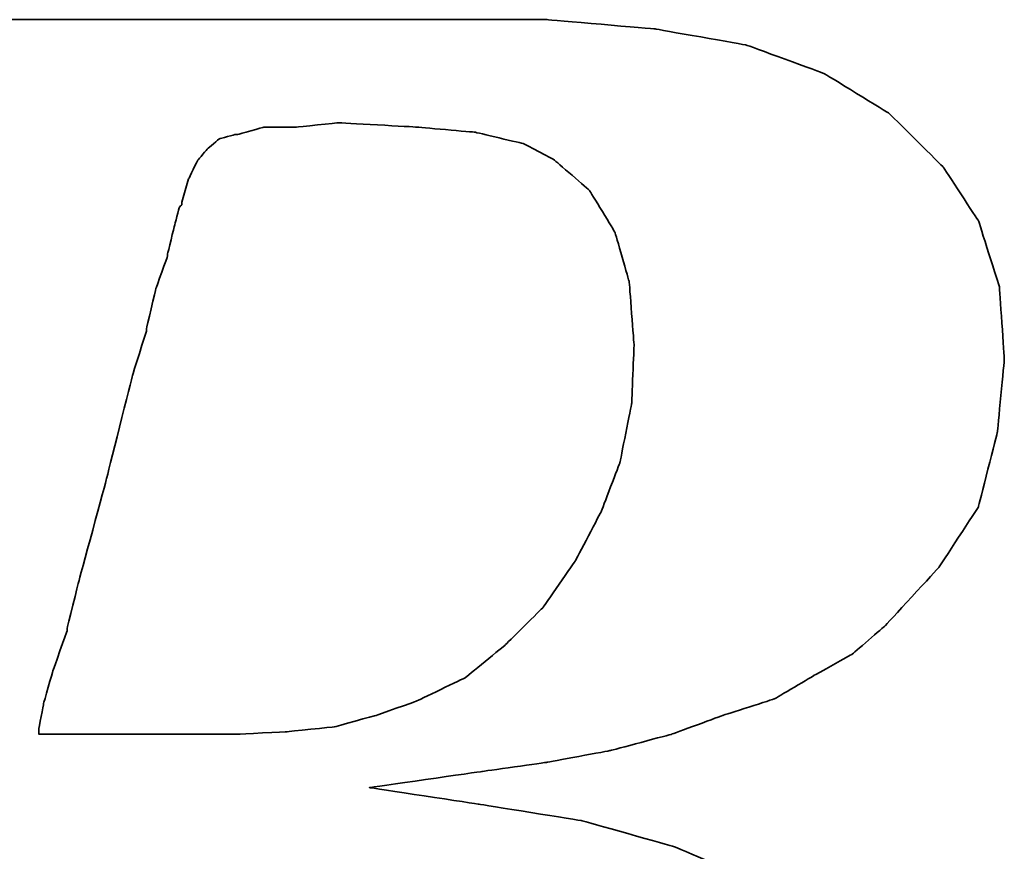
# Model space of a CAD drawing. Header units: millimetres. Extents: x 719 to 986, y 92 to 190.
# Tile 30 of 52: x 916.59 to 918.46, y 119.22 to 120.79. Entities that reach past the tile are written whole.
import ezdxf

# ---------------------------------------------------------------- set-up
doc = ezdxf.new("R2010")
doc.units = ezdxf.units.MM
doc.header["$LTSCALE"] = 0.15
doc.layers.add('DIM', color=4, linetype='CONTINUOUS')
doc.layers.add('layer 1', color=7, linetype='CONTINUOUS')

# ---------------------------------------------------------------- blocks, each defined once
blk = doc.blocks.new('TBI MOTION logo(完整正式版)')
at = {"layer": 'layer 1', "color": 22, "lineweight": 35}
for points, knots in [([(-64.65375, -6.86375), (-64.65375, -6.86375), (-64.84375, -7.29625), (-64.84375, -7.29625), (-64.84375, -7.29625), (-64.84375, -7.29625), (-64.86875, -7.34375), (-64.86875, -7.34375), (-64.86875, -7.34375), (-64.86875, -7.34375), (-64.86875, -7.36875), (-64.86875, -7.36875), (-64.86875, -7.36875), (-64.86875, -7.36875), (-65.15375, -7.65375), (-65.15375, -7.65375), (-65.15375, -7.65375), (-65.15375, -7.65375), (-65.17875, -7.65375), (-65.17875, -7.65375), (-65.17875, -7.65375), (-65.17875, -7.65375), (-65.20375, -7.67875), (-65.20375, -7.67875), (-65.20375, -7.67875), (-65.20375, -7.67875), (-65.58875, -7.87125), (-65.58875, -7.87125), (-65.58875, -7.87125), (-65.58875, -7.87125), (-65.63375, -7.87125), (-65.63375, -7.87125), (-65.63375, -7.87125), (-65.63375, -7.87125), (-65.65875, -7.89375), (-65.65875, -7.89375), (-65.65875, -7.89375), (-65.65875, -7.89375), (-66.09375, -7.94375), (-66.09375, -7.94375), (-66.09375, -7.94375), (-66.09375, -7.94375), (-66.11375, -7.94375), (-66.11375, -7.94375), (-66.11375, -7.94375), (-66.11375, -7.94375), (-66.16375, -7.94375), (-66.16375, -7.94375), (-66.16375, -7.94375), (-66.16375, -7.94375), (-66.30875, -7.94375), (-66.30875, -7.94375), (-66.30875, -7.94375), (-66.30875, -7.94375), (-66.69375, -7.94375), (-66.69375, -7.94375), (-66.69375, -7.94375), (-66.69375, -7.94375), (-67.07375, -7.94375), (-67.07375, -7.94375), (-67.07375, -7.94375), (-67.07375, -7.94375), (-67.12375, -7.94375), (-67.12375, -7.94375), (-67.12375, -7.94375), (-67.12375, -7.94375), (-67.12375, -7.96625), (-67.12375, -7.96625), (-67.12375, -7.96625), (-67.12375, -7.96625), (-67.14875, -7.99125), (-67.14875, -7.99125), (-67.14875, -7.99125), (-67.14875, -7.99125), (-67.24375, -8.34875), (-67.24375, -8.34875), (-67.24375, -8.34875), (-67.24375, -8.34875), (-67.31375, -8.68625), (-67.31375, -8.68625), (-67.31375, -8.68625), (-67.31375, -8.68625), (-67.26875, -8.68625), (-67.26875, -8.68625), (-67.26875, -8.68625), (-67.26875, -8.68625), (-67.07375, -8.68625), (-67.07375, -8.68625), (-67.07375, -8.68625), (-67.07375, -8.68625), (-66.54875, -8.68625), (-66.54875, -8.68625), (-66.54875, -8.68625), (-66.54875, -8.68625), (-65.82625, -8.68625), (-65.82625, -8.68625), (-65.82625, -8.68625), (-65.82625, -8.68625), (-65.01375, -8.68625), (-65.01375, -8.68625), (-65.01375, -8.68625), (-65.01375, -8.68625), (-64.05375, -8.68625), (-64.05375, -8.68625), (-64.05375, -8.68625), (-64.05375, -8.68625), (-62.08375, -8.68625), (-62.08375, -8.68625), (-62.08375, -8.68625), (-62.08375, -8.68625), (-60.06875, -8.68625), (-60.06875, -8.68625), (-60.06875, -8.68625), (-60.06875, -8.68625), (-59.10875, -8.68625), (-59.10875, -8.68625), (-59.10875, -8.68625), (-59.10875, -8.68625), (-58.29375, -8.68625), (-58.29375, -8.68625), (-58.29375, -8.68625), (-58.29375, -8.68625), (-57.57375, -8.68625), (-57.57375, -8.68625), (-57.57375, -8.68625), (-57.57375, -8.68625), (-57.04875, -8.68625), (-57.04875, -8.68625), (-57.04875, -8.68625), (-57.04875, -8.68625), (-56.85375, -8.68625), (-56.85375, -8.68625), (-56.85375, -8.68625), (-56.85375, -8.68625), (-56.70875, -8.68625), (-56.70875, -8.68625), (-56.70875, -8.68625), (-56.70875, -8.68625), (-56.61375, -8.68625), (-56.61375, -8.68625), (-56.61375, -8.68625), (-56.61375, -8.68625), (-56.56875, -8.68625), (-56.56875, -8.68625), (-56.56875, -8.68625), (-56.56875, -8.68625), (-55.65375, -8.63875), (-55.65375, -8.63875), (-55.65375, -8.63875), (-55.65375, -8.63875), (-54.76875, -8.51875), (-54.76875, -8.51875), (-54.76875, -8.51875), (-54.76875, -8.51875), (-53.90375, -8.30375), (-53.90375, -8.30375), (-53.90375, -8.30375), (-53.90375, -8.30375), (-53.08875, -8.03875), (-53.08875, -8.03875), (-53.08875, -8.03875), (-53.08875, -8.03875), (-52.34375, -7.65375), (-52.34375, -7.65375), (-52.34375, -7.65375), (-52.34375, -7.65375), (-51.69875, -7.29625), (-51.69875, -7.29625), (-51.69875, -7.29625), (-51.69875, -7.29625), (-51.21875, -6.91125), (-51.21875, -6.91125), (-51.21875, -6.91125), (-51.21875, -6.91125), (-50.83375, -6.50375), (-50.83375, -6.50375), (-50.83375, -6.50375), (-50.83375, -6.50375), (-50.44875, -5.94875), (-50.44875, -5.94875), (-50.44875, -5.94875), (-50.44875, -5.94875), (-50.13875, -5.30375), (-50.13875, -5.30375), (-50.13875, -5.30375), (-50.13875, -5.30375), (-49.99375, -4.65375), (-49.99375, -4.65375), (-49.99375, -4.65375), (-49.99375, -4.65375), (-49.92375, -3.98375), (-49.92375, -3.98375), (-49.92375, -3.98375), (-49.92375, -3.98375), (-49.99375, -3.19374), (-49.99375, -3.19374), (-49.99375, -3.19374), (-49.99375, -3.19374), (-50.23374, -2.44874), (-50.23374, -2.44874), (-50.23374, -2.44874), (-50.23374, -2.44874), (-50.59375, -1.87374), (-50.59375, -1.87374), (-50.59375, -1.87374), (-50.59375, -1.87374), (-51.09875, -1.31874), (-51.09875, -1.31874), (-51.09875, -1.31874), (-51.09875, -1.31874), (-51.74375, -0.81875), (-51.74375, -0.81875), (-51.74375, -0.81875), (-51.74375, -0.81875), (-52.53875, -0.48125), (-52.53875, -0.48125), (-52.53875, -0.48125), (-52.53875, -0.48125), (-53.47375, -0.21875), (-53.47375, -0.21875), (-53.47375, -0.21875), (-53.47375, -0.21875), (-54.52875, -0.04874), (-54.52875, -0.04874), (-54.52875, -0.04874), (-54.52875, -0.04874), (-55.65375, 0.12125), (-55.65375, 0.12125), (-55.65375, 0.12125), (-55.65375, 0.12125), (-54.50375, 0.28624), (-54.50375, 0.28624), (-54.50375, 0.28624), (-54.50375, 0.28624), (-53.83375, 0.38124), (-53.83375, 0.38124), (-53.83375, 0.38124), (-53.83375, 0.38124), (-53.18375, 0.50125), (-53.18375, 0.50125), (-53.18375, 0.50125), (-53.18375, 0.50125), (-52.55875, 0.66874), (-52.55875, 0.66874), (-52.55875, 0.66874), (-52.55875, 0.66874), (-52.03375, 0.86124), (-52.03375, 0.86124), (-52.03375, 0.86124), (-52.03375, 0.86124), (-51.50374, 1.03124), (-51.50374, 1.03124), (-51.50374, 1.03124), (-51.50374, 1.03124), (-51.09875, 1.27125), (-51.09875, 1.27125), (-51.09875, 1.27125), (-51.09875, 1.27125), (-50.71375, 1.48624), (-50.71375, 1.48624), (-50.71375, 1.48624), (-50.71375, 1.48624), (-50.37625, 1.77625), (-50.37625, 1.77625), (-50.37625, 1.77625), (-50.37625, 1.77625), (-49.82375, 2.37625), (-49.82375, 2.37625), (-49.82375, 2.37625), (-49.82375, 2.37625), (-49.41875, 2.99625), (-49.41875, 2.99625), (-49.41875, 2.99625), (-49.41875, 2.99625), (-49.22375, 3.76625), (-49.22375, 3.76625), (-49.22375, 3.76625), (-49.22375, 3.76625), (-49.15375, 4.50874), (-49.15375, 4.50874), (-49.15375, 4.50874), (-49.15375, 4.50874), (-49.20375, 5.25125), (-49.20375, 5.25125), (-49.20375, 5.25125), (-49.20375, 5.25125), (-49.41875, 5.92625), (-49.41875, 5.92625), (-49.41875, 5.92625), (-49.41875, 5.92625), (-49.77875, 6.47625), (-49.77875, 6.47625), (-49.77875, 6.47625), (-49.77875, 6.47625), (-50.33125, 7.02624), (-50.33125, 7.02624), (-50.33125, 7.02624), (-50.33125, 7.02624), (-51.00125, 7.43625), (-51.00125, 7.43625), (-51.00125, 7.43625), (-51.00125, 7.43625), (-51.79375, 7.72625), (-51.79375, 7.72625), (-51.79375, 7.72625), (-51.79375, 7.72625), (-52.72875, 7.89124), (-52.72875, 7.89124), (-52.72875, 7.89124), (-52.72875, 7.89124), (-53.83375, 7.98625), (-53.83375, 7.98625), (-53.83375, 7.98625), (-53.83375, 7.98625), (-53.92875, 7.98625), (-53.92875, 7.98625), (-53.92875, 7.98625), (-53.92875, 7.98625), (-54.26375, 7.98625), (-54.26375, 7.98625), (-54.26375, 7.98625), (-54.26375, 7.98625), (-54.74375, 7.98625), (-54.74375, 7.98625), (-54.74375, 7.98625), (-54.74375, 7.98625), (-55.36875, 7.98625), (-55.36875, 7.98625), (-55.36875, 7.98625), (-55.36875, 7.98625), (-56.13375, 7.98625), (-56.13375, 7.98625), (-56.13375, 7.98625), (-56.13375, 7.98625), (-56.94875, 7.98625), (-56.94875, 7.98625), (-56.94875, 7.98625), (-56.94875, 7.98625), (-58.77625, 7.98625), (-58.77625, 7.98625), (-58.77625, 7.98625), (-58.77625, 7.98625), (-60.59875, 7.98625), (-60.59875, 7.98625), (-60.59875, 7.98625), (-60.59875, 7.98625), (-61.41375, 7.98625), (-61.41375, 7.98625), (-61.41375, 7.98625), (-61.41375, 7.98625), (-62.17875, 7.98625), (-62.17875, 7.98625), (-62.17875, 7.98625), (-62.17875, 7.98625), (-62.80375, 7.98625), (-62.80375, 7.98625), (-62.80375, 7.98625), (-62.80375, 7.98625), (-63.30625, 7.98625), (-63.30625, 7.98625), (-63.30625, 7.98625), (-63.30625, 7.98625), (-63.57375, 7.98625), (-63.57375, 7.98625), (-63.57375, 7.98625), (-63.57375, 7.98625), (-63.57375, 7.96375), (-63.57375, 7.96375), (-63.57375, 7.96375), (-63.57375, 7.96375), (-63.59875, 7.94125), (-63.59875, 7.94125), (-63.59875, 7.94125), (-63.59875, 7.94125), (-63.69375, 7.55625), (-63.69375, 7.55625), (-63.69375, 7.55625), (-63.69375, 7.55625), (-63.76375, 7.24624), (-63.76375, 7.24624), (-63.76375, 7.24624), (-63.76375, 7.24624), (-63.23875, 7.24624), (-63.23875, 7.24624), (-63.23875, 7.24624), (-63.23875, 7.24624), (-62.75875, 7.24624), (-62.75875, 7.24624), (-62.75875, 7.24624), (-62.75875, 7.24624), (-62.61125, 7.24624), (-62.61125, 7.24624), (-62.61125, 7.24624), (-62.61125, 7.24624), (-62.56625, 7.24624), (-62.56625, 7.24624), (-62.56625, 7.24624), (-62.56625, 7.24624), (-62.22875, 7.24624), (-62.22875, 7.24624), (-62.22875, 7.24624), (-62.22875, 7.24624), (-62.20375, 7.24624), (-62.20375, 7.24624), (-62.20375, 7.24624), (-62.20375, 7.24624), (-62.17875, 7.21875), (-62.17875, 7.21875), (-62.17875, 7.21875), (-62.17875, 7.21875), (-61.96375, 7.17125), (-61.96375, 7.17125), (-61.96375, 7.17125), (-61.96375, 7.17125), (-61.72375, 7.12624), (-61.72375, 7.12624), (-61.72375, 7.12624), (-61.72375, 7.12624), (-61.70375, 7.12624), (-61.70375, 7.12624), (-61.70375, 7.12624), (-61.70375, 7.12624), (-61.55875, 7.07624), (-61.55875, 7.07624), (-61.55875, 7.07624), (-61.55875, 7.07624), (-61.50875, 7.07624), (-61.50875, 7.07624), (-61.50875, 7.07624), (-61.50875, 7.07624), (-61.48375, 7.02624), (-61.48375, 7.02624), (-61.48375, 7.02624), (-61.48375, 7.02624), (-61.31875, 6.83375), (-61.31875, 6.83375), (-61.31875, 6.83375), (-61.31875, 6.83375), (-61.29375, 6.81125), (-61.29375, 6.81125), (-61.29375, 6.81125), (-61.29375, 6.81125), (-61.29375, 6.78625), (-61.29375, 6.78625), (-61.29375, 6.78625), (-61.29375, 6.78625), (-61.19875, 6.50124), (-61.19875, 6.50124), (-61.19875, 6.50124), (-61.19875, 6.50124), (-61.17375, 6.45124), (-61.17375, 6.45124), (-61.17375, 6.45124), (-61.17375, 6.45124), (-61.19875, 6.40625), (-61.19875, 6.40625), (-61.19875, 6.40625), (-61.19875, 6.40625), (-61.26875, 5.99624), (-61.26875, 5.99624), (-61.26875, 5.99624), (-61.26875, 5.99624), (-61.26875, 5.85125), (-61.26875, 5.85125), (-61.26875, 5.85125), (-61.26875, 5.85125), (-61.26875, 5.82625), (-61.26875, 5.82625), (-61.26875, 5.82625), (-61.26875, 5.82625), (-61.29375, 5.80625), (-61.29375, 5.80625), (-61.29375, 5.80625), (-61.29375, 5.80625), (-61.34125, 5.66125), (-61.34125, 5.66125), (-61.34125, 5.66125), (-61.34125, 5.66125), (-61.41375, 5.44625), (-61.41375, 5.44625), (-61.41375, 5.44625), (-61.41375, 5.44625), (-61.48375, 5.15625), (-61.48375, 5.15625), (-61.48375, 5.15625), (-61.48375, 5.15625), (-61.58375, 4.82124), (-61.58375, 4.82124), (-61.58375, 4.82124), (-61.58375, 4.82124), (-61.79875, 4.00375), (-61.79875, 4.00375), (-61.79875, 4.00375), (-61.79875, 4.00375), (-62.05875, 2.99625), (-62.05875, 2.99625), (-62.05875, 2.99625), (-62.05875, 2.99625), (-62.34875, 1.91625), (-62.34875, 1.91625), (-62.34875, 1.91625), (-62.34875, 1.91625), (-62.97375, -0.41124), (-62.97375, -0.41124), (-62.97375, -0.41124), (-62.97375, -0.41124), (-63.59875, -2.75875), (-63.59875, -2.75875), (-63.59875, -2.75875), (-63.59875, -2.75875), (-63.88375, -3.86374), (-63.88375, -3.86374), (-63.88375, -3.86374), (-63.88375, -3.86374), (-64.14875, -4.82374), (-64.14875, -4.82374), (-64.14875, -4.82374), (-64.14875, -4.82374), (-64.36375, -5.64125), (-64.36375, -5.64125), (-64.36375, -5.64125), (-64.36375, -5.64125), (-64.43625, -5.97625), (-64.43625, -5.97625), (-64.43625, -5.97625), (-64.43625, -5.97625), (-64.50875, -6.28625), (-64.50875, -6.28625), (-64.50875, -6.28625), (-64.50875, -6.28625), (-64.50875, -6.30875), (-64.50875, -6.30875), (-64.50875, -6.30875), (-64.50875, -6.30875), (-64.57875, -6.50375), (-64.57875, -6.50375), (-64.57875, -6.50375), (-64.57875, -6.50375), (-64.62875, -6.69625), (-64.62875, -6.69625), (-64.62875, -6.69625), (-64.62875, -6.69625), (-64.62875, -6.76875), (-64.62875, -6.76875), (-64.62875, -6.76875), (-64.62875, -6.76875), (-64.62875, -6.81375), (-64.62875, -6.81375), (-64.62875, -6.81375), (-64.62875, -6.81375), (-64.62875, -6.83875), (-64.62875, -6.83875), (-64.62875, -6.83875), (-64.62875, -6.83875), (-64.65375, -6.86375), (-64.65375, -6.86375)], [0, 0, 0, 0, 0.00719424, 0.00719424, 0.00719424, 0.00719425, 0.01438849, 0.01438849, 0.01438849, 0.0143885, 0.02158273, 0.02158273, 0.02158273, 0.02158274, 0.02877698, 0.02877698, 0.02877698, 0.02877699, 0.03597122, 0.03597122, 0.03597122, 0.03597123, 0.04316547, 0.04316547, 0.04316547, 0.04316548, 0.05035971, 0.05035971, 0.05035971, 0.05035972, 0.05755396, 0.05755396, 0.05755396, 0.05755397, 0.0647482, 0.0647482, 0.0647482, 0.06474821, 0.07194245, 0.07194245, 0.07194245, 0.07194246, 0.07913669, 0.07913669, 0.07913669, 0.0791367, 0.08633094, 0.08633094, 0.08633094, 0.08633095, 0.09352518, 0.09352518, 0.09352518, 0.09352519, 0.10071942, 0.10071942, 0.10071942, 0.10071943, 0.10791367, 0.10791367, 0.10791367, 0.10791368, 0.11510791, 0.11510791, 0.11510791, 0.11510792, 0.12230216, 0.12230216, 0.12230216, 0.12230217, 0.1294964, 0.1294964, 0.1294964, 0.12949641, 0.13669065, 0.13669065, 0.13669065, 0.13669066, 0.14388489, 0.14388489, 0.14388489, 0.1438849, 0.15107914, 0.15107914, 0.15107914, 0.15107915, 0.15827338, 0.15827338, 0.15827338, 0.15827339, 0.16546763, 0.16546763, 0.16546763, 0.16546764, 0.17266187, 0.17266187, 0.17266187, 0.17266188, 0.17985612, 0.17985612, 0.17985612, 0.17985613, 0.18705036, 0.18705036, 0.18705036, 0.18705037, 0.1942446, 0.1942446, 0.1942446, 0.19424461, 0.20143885, 0.20143885, 0.20143885, 0.20143886, 0.20863309, 0.20863309, 0.20863309, 0.2086331, 0.21582734, 0.21582734, 0.21582734, 0.21582735, 0.22302158, 0.22302158, 0.22302158, 0.22302159, 0.23021583, 0.23021583, 0.23021583, 0.23021584, 0.23741007, 0.23741007, 0.23741007, 0.23741008, 0.24460432, 0.24460432, 0.24460432, 0.24460433, 0.25179856, 0.25179856, 0.25179856, 0.25179857, 0.25899281, 0.25899281, 0.25899281, 0.25899282, 0.26618705, 0.26618705, 0.26618705, 0.26618706, 0.27338129, 0.27338129, 0.27338129, 0.2733813, 0.28057554, 0.28057554, 0.28057554, 0.28057555, 0.28776978, 0.28776978, 0.28776978, 0.28776979, 0.29496403, 0.29496403, 0.29496403, 0.29496404, 0.30215827, 0.30215827, 0.30215827, 0.30215828, 0.30935252, 0.30935252, 0.30935252, 0.30935253, 0.31654676, 0.31654676, 0.31654676, 0.31654677, 0.32374101, 0.32374101, 0.32374101, 0.32374102, 0.33093525, 0.33093525, 0.33093525, 0.33093526, 0.3381295, 0.3381295, 0.3381295, 0.33812951, 0.34532374, 0.34532374, 0.34532374, 0.34532375, 0.35251799, 0.35251799, 0.35251799, 0.352518, 0.35971223, 0.35971223, 0.35971223, 0.35971224, 0.36690647, 0.36690647, 0.36690647, 0.36690648, 0.37410072, 0.37410072, 0.37410072, 0.37410073, 0.38129496, 0.38129496, 0.38129496, 0.38129497, 0.38848921, 0.38848921, 0.38848921, 0.38848922, 0.39568345, 0.39568345, 0.39568345, 0.39568346, 0.4028777, 0.4028777, 0.4028777, 0.40287771, 0.41007194, 0.41007194, 0.41007194, 0.41007195, 0.41726619, 0.41726619, 0.41726619, 0.4172662, 0.42446043, 0.42446043, 0.42446043, 0.42446044, 0.43165468, 0.43165468, 0.43165468, 0.43165469, 0.43884892, 0.43884892, 0.43884892, 0.43884893, 0.44604317, 0.44604317, 0.44604317, 0.44604318, 0.45323741, 0.45323741, 0.45323741, 0.45323742, 0.46043165, 0.46043165, 0.46043165, 0.46043166, 0.4676259, 0.4676259, 0.4676259, 0.46762591, 0.47482014, 0.47482014, 0.47482014, 0.47482015, 0.48201439, 0.48201439, 0.48201439, 0.4820144, 0.48920863, 0.48920863, 0.48920863, 0.48920864, 0.49640288, 0.49640288, 0.49640288, 0.49640289, 0.50359712, 0.50359712, 0.50359712, 0.50359713, 0.51079137, 0.51079137, 0.51079137, 0.51079138, 0.51798561, 0.51798561, 0.51798561, 0.51798562, 0.52517986, 0.52517986, 0.52517986, 0.52517987, 0.5323741, 0.5323741, 0.5323741, 0.53237411, 0.53956835, 0.53956835, 0.53956835, 0.53956836, 0.54676259, 0.54676259, 0.54676259, 0.5467626, 0.55395683, 0.55395683, 0.55395683, 0.55395684, 0.56115108, 0.56115108, 0.56115108, 0.56115109, 0.56834532, 0.56834532, 0.56834532, 0.56834533, 0.57553957, 0.57553957, 0.57553957, 0.57553958, 0.58273381, 0.58273381, 0.58273381, 0.58273382, 0.58992806, 0.58992806, 0.58992806, 0.58992807, 0.5971223, 0.5971223, 0.5971223, 0.59712231, 0.60431655, 0.60431655, 0.60431655, 0.60431656, 0.61151079, 0.61151079, 0.61151079, 0.6115108, 0.61870504, 0.61870504, 0.61870504, 0.61870505, 0.62589928, 0.62589928, 0.62589928, 0.62589929, 0.63309353, 0.63309353, 0.63309353, 0.63309354, 0.64028777, 0.64028777, 0.64028777, 0.64028778, 0.64748201, 0.64748201, 0.64748201, 0.64748202, 0.65467626, 0.65467626, 0.65467626, 0.65467627, 0.6618705, 0.6618705, 0.6618705, 0.66187051, 0.66906475, 0.66906475, 0.66906475, 0.66906476, 0.67625899, 0.67625899, 0.67625899, 0.676259, 0.68345324, 0.68345324, 0.68345324, 0.68345325, 0.69064748, 0.69064748, 0.69064748, 0.69064749, 0.69784173, 0.69784173, 0.69784173, 0.69784174, 0.70503597, 0.70503597, 0.70503597, 0.70503598, 0.71223022, 0.71223022, 0.71223022, 0.71223023, 0.71942446, 0.71942446, 0.71942446, 0.71942447, 0.72661871, 0.72661871, 0.72661871, 0.72661872, 0.73381295, 0.73381295, 0.73381295, 0.73381296, 0.74100719, 0.74100719, 0.74100719, 0.7410072, 0.74820144, 0.74820144, 0.74820144, 0.74820145, 0.75539568, 0.75539568, 0.75539568, 0.75539569, 0.76258993, 0.76258993, 0.76258993, 0.76258994, 0.76978417, 0.76978417, 0.76978417, 0.76978418, 0.77697842, 0.77697842, 0.77697842, 0.77697843, 0.78417266, 0.78417266, 0.78417266, 0.78417267, 0.79136691, 0.79136691, 0.79136691, 0.79136692, 0.79856115, 0.79856115, 0.79856115, 0.79856116, 0.8057554, 0.8057554, 0.8057554, 0.80575541, 0.81294964, 0.81294964, 0.81294964, 0.81294965, 0.82014388, 0.82014388, 0.82014388, 0.82014389, 0.82733813, 0.82733813, 0.82733813, 0.82733814, 0.83453237, 0.83453237, 0.83453237, 0.83453238, 0.84172662, 0.84172662, 0.84172662, 0.84172663, 0.84892086, 0.84892086, 0.84892086, 0.84892087, 0.85611511, 0.85611511, 0.85611511, 0.85611512, 0.86330935, 0.86330935, 0.86330935, 0.86330936, 0.8705036, 0.8705036, 0.8705036, 0.87050361, 0.87769784, 0.87769784, 0.87769784, 0.87769785, 0.88489209, 0.88489209, 0.88489209, 0.8848921, 0.89208633, 0.89208633, 0.89208633, 0.89208634, 0.89928058, 0.89928058, 0.89928058, 0.89928059, 0.90647482, 0.90647482, 0.90647482, 0.90647483, 0.91366906, 0.91366906, 0.91366906, 0.91366907, 0.92086331, 0.92086331, 0.92086331, 0.92086332, 0.92805755, 0.92805755, 0.92805755, 0.92805756, 0.9352518, 0.9352518, 0.9352518, 0.93525181, 0.94244604, 0.94244604, 0.94244604, 0.94244605, 0.94964029, 0.94964029, 0.94964029, 0.9496403, 0.95683453, 0.95683453, 0.95683453, 0.95683454, 0.96402878, 0.96402878, 0.96402878, 0.96402879, 0.97122302, 0.97122302, 0.97122302, 0.97122303, 0.97841727, 0.97841727, 0.97841727, 0.97841728, 0.98561151, 0.98561151, 0.98561151, 0.98561152, 0.99280576, 0.99280576, 0.99280576, 0.99280577, 1, 1, 1, 1]), ([(-57.50375, 6.35625), (-57.50375, 6.35625), (-57.57375, 6.11625), (-57.57375, 6.11625), (-57.57375, 6.11625), (-57.57375, 6.11625), (-57.57375, 6.09125), (-57.57375, 6.09125), (-57.57375, 6.09125), (-57.57375, 6.09125), (-57.59875, 6.06625), (-57.59875, 6.06625), (-57.59875, 6.06625), (-57.59875, 6.06625), (-57.64875, 5.87625), (-57.64875, 5.87625), (-57.64875, 5.87625), (-57.64875, 5.87625), (-57.71875, 5.58875), (-57.71875, 5.58875), (-57.71875, 5.58875), (-57.71875, 5.58875), (-57.71875, 5.56625), (-57.71875, 5.56625), (-57.71875, 5.56625), (-57.71875, 5.56625), (-57.83875, 5.23125), (-57.83875, 5.23125), (-57.83875, 5.23125), (-57.83875, 5.23125), (-57.93625, 4.82124), (-57.93625, 4.82124), (-57.93625, 4.82124), (-57.93625, 4.82124), (-57.93625, 4.79624), (-57.93625, 4.79624), (-57.93625, 4.79624), (-57.93625, 4.79624), (-58.07875, 4.34125), (-58.07875, 4.34125), (-58.07875, 4.34125), (-58.07875, 4.34125), (-58.34375, 3.28625), (-58.34375, 3.28625), (-58.34375, 3.28625), (-58.34375, 3.28625), (-58.62875, 2.23124), (-58.62875, 2.23124), (-58.62875, 2.23124), (-58.62875, 2.23124), (-58.74875, 1.75125), (-58.74875, 1.75125), (-58.74875, 1.75125), (-58.74875, 1.75125), (-58.74875, 1.72625), (-58.74875, 1.72625), (-58.74875, 1.72625), (-58.74875, 1.72625), (-58.89375, 1.31625), (-58.89375, 1.31625), (-58.89375, 1.31625), (-58.89375, 1.31625), (-58.98875, 0.98124), (-58.98875, 0.98124), (-58.98875, 0.98124), (-58.98875, 0.98124), (-59.03875, 0.71625), (-59.03875, 0.71625), (-59.03875, 0.71625), (-59.03875, 0.71625), (-59.03875, 0.66874), (-59.03875, 0.66874), (-59.03875, 0.66874), (-59.03875, 0.66874), (-58.91875, 0.66874), (-58.91875, 0.66874), (-58.91875, 0.66874), (-58.91875, 0.66874), (-58.53375, 0.66874), (-58.53375, 0.66874), (-58.53375, 0.66874), (-58.53375, 0.66874), (-58.10375, 0.66874), (-58.10375, 0.66874), (-58.10375, 0.66874), (-58.10375, 0.66874), (-57.66875, 0.66874), (-57.66875, 0.66874), (-57.66875, 0.66874), (-57.66875, 0.66874), (-57.33375, 0.66874), (-57.33375, 0.66874), (-57.33375, 0.66874), (-57.33375, 0.66874), (-57.09375, 0.66874), (-57.09375, 0.66874), (-57.09375, 0.66874), (-57.09375, 0.66874), (-56.99875, 0.66874), (-56.99875, 0.66874), (-56.99875, 0.66874), (-56.99875, 0.66874), (-56.49375, 0.69374), (-56.49375, 0.69374), (-56.49375, 0.69374), (-56.49375, 0.69374), (-56.01375, 0.74374), (-56.01375, 0.74374), (-56.01375, 0.74374), (-56.01375, 0.74374), (-55.58375, 0.86124), (-55.58375, 0.86124), (-55.58375, 0.86124), (-55.58375, 0.86124), (-55.17375, 1.00624), (-55.17375, 1.00624), (-55.17375, 1.00624), (-55.17375, 1.00624), (-54.67375, 1.24625), (-54.67375, 1.24625), (-54.67375, 1.24625), (-54.67375, 1.24625), (-54.26375, 1.58124), (-54.26375, 1.58124), (-54.26375, 1.58124), (-54.26375, 1.58124), (-53.87875, 1.96374), (-53.87875, 1.96374), (-53.87875, 1.96374), (-53.87875, 1.96374), (-53.54375, 2.44625), (-53.54375, 2.44625), (-53.54375, 2.44625), (-53.54375, 2.44625), (-53.27875, 2.95125), (-53.27875, 2.95125), (-53.27875, 2.95125), (-53.27875, 2.95125), (-53.08875, 3.45124), (-53.08875, 3.45124), (-53.08875, 3.45124), (-53.08875, 3.45124), (-52.96875, 4.05124), (-52.96875, 4.05124), (-52.96875, 4.05124), (-52.96875, 4.05124), (-52.94375, 4.65125), (-52.94375, 4.65125), (-52.94375, 4.65125), (-52.94375, 4.65125), (-52.99375, 5.30125), (-52.99375, 5.30125), (-52.99375, 5.30125), (-52.99375, 5.30125), (-53.13875, 5.80625), (-53.13875, 5.80625), (-53.13875, 5.80625), (-53.13875, 5.80625), (-53.39875, 6.23625), (-53.39875, 6.23625), (-53.39875, 6.23625), (-53.39875, 6.23625), (-53.75875, 6.54875), (-53.75875, 6.54875), (-53.75875, 6.54875), (-53.75875, 6.54875), (-54.07375, 6.71625), (-54.07375, 6.71625), (-54.07375, 6.71625), (-54.07375, 6.71625), (-54.57375, 6.83375), (-54.57375, 6.83375), (-54.57375, 6.83375), (-54.57375, 6.83375), (-55.17375, 6.88625), (-55.17375, 6.88625), (-55.17375, 6.88625), (-55.17375, 6.88625), (-55.96875, 6.93125), (-55.96875, 6.93125), (-55.96875, 6.93125), (-55.96875, 6.93125), (-56.39875, 6.88625), (-56.39875, 6.88625), (-56.39875, 6.88625), (-56.39875, 6.88625), (-56.42125, 6.88625), (-56.42125, 6.88625), (-56.42125, 6.88625), (-56.42125, 6.88625), (-56.73375, 6.88625), (-56.73375, 6.88625), (-56.73375, 6.88625), (-56.73375, 6.88625), (-56.99875, 6.81125), (-56.99875, 6.81125), (-56.99875, 6.81125), (-56.99875, 6.81125), (-57.02375, 6.81125), (-57.02375, 6.81125), (-57.02375, 6.81125), (-57.02375, 6.81125), (-57.18875, 6.76625), (-57.18875, 6.76625), (-57.18875, 6.76625), (-57.18875, 6.76625), (-57.30875, 6.66625), (-57.30875, 6.66625), (-57.30875, 6.66625), (-57.30875, 6.66625), (-57.40875, 6.54875), (-57.40875, 6.54875), (-57.40875, 6.54875), (-57.40875, 6.54875), (-57.50375, 6.35625), (-57.50375, 6.35625)], [0, 0, 0, 0, 0.01851852, 0.01851852, 0.01851852, 0.01851853, 0.03703704, 0.03703704, 0.03703704, 0.03703705, 0.05555556, 0.05555556, 0.05555556, 0.05555557, 0.07407407, 0.07407407, 0.07407407, 0.07407408, 0.09259259, 0.09259259, 0.09259259, 0.0925926, 0.11111111, 0.11111111, 0.11111111, 0.11111112, 0.12962963, 0.12962963, 0.12962963, 0.12962964, 0.14814815, 0.14814815, 0.14814815, 0.14814816, 0.16666667, 0.16666667, 0.16666667, 0.16666668, 0.18518519, 0.18518519, 0.18518519, 0.1851852, 0.2037037, 0.2037037, 0.2037037, 0.20370371, 0.22222222, 0.22222222, 0.22222222, 0.22222223, 0.24074074, 0.24074074, 0.24074074, 0.24074075, 0.25925926, 0.25925926, 0.25925926, 0.25925927, 0.27777778, 0.27777778, 0.27777778, 0.27777779, 0.2962963, 0.2962963, 0.2962963, 0.29629631, 0.31481481, 0.31481481, 0.31481481, 0.31481482, 0.33333333, 0.33333333, 0.33333333, 0.33333334, 0.35185185, 0.35185185, 0.35185185, 0.35185186, 0.37037037, 0.37037037, 0.37037037, 0.37037038, 0.38888889, 0.38888889, 0.38888889, 0.3888889, 0.40740741, 0.40740741, 0.40740741, 0.40740742, 0.42592593, 0.42592593, 0.42592593, 0.42592594, 0.44444444, 0.44444444, 0.44444444, 0.44444445, 0.46296296, 0.46296296, 0.46296296, 0.46296297, 0.48148148, 0.48148148, 0.48148148, 0.48148149, 0.5, 0.5, 0.5, 0.50000001, 0.51851852, 0.51851852, 0.51851852, 0.51851853, 0.53703704, 0.53703704, 0.53703704, 0.53703705, 0.55555556, 0.55555556, 0.55555556, 0.55555557, 0.57407407, 0.57407407, 0.57407407, 0.57407408, 0.59259259, 0.59259259, 0.59259259, 0.5925926, 0.61111111, 0.61111111, 0.61111111, 0.61111112, 0.62962963, 0.62962963, 0.62962963, 0.62962964, 0.64814815, 0.64814815, 0.64814815, 0.64814816, 0.66666667, 0.66666667, 0.66666667, 0.66666668, 0.68518519, 0.68518519, 0.68518519, 0.6851852, 0.7037037, 0.7037037, 0.7037037, 0.70370371, 0.72222222, 0.72222222, 0.72222222, 0.72222223, 0.74074074, 0.74074074, 0.74074074, 0.74074075, 0.75925926, 0.75925926, 0.75925926, 0.75925927, 0.77777778, 0.77777778, 0.77777778, 0.77777779, 0.7962963, 0.7962963, 0.7962963, 0.79629631, 0.81481481, 0.81481481, 0.81481481, 0.81481482, 0.83333333, 0.83333333, 0.83333333, 0.83333334, 0.85185185, 0.85185185, 0.85185185, 0.85185186, 0.87037037, 0.87037037, 0.87037037, 0.87037038, 0.88888889, 0.88888889, 0.88888889, 0.8888889, 0.90740741, 0.90740741, 0.90740741, 0.90740742, 0.92592593, 0.92592593, 0.92592593, 0.92592594, 0.94444444, 0.94444444, 0.94444444, 0.94444445, 0.96296296, 0.96296296, 0.96296296, 0.96296297, 0.98148148, 0.98148148, 0.98148148, 0.98148149, 1, 1, 1, 1])]:
    blk.add_open_spline(points, degree=3, knots=knots, dxfattribs=at)

msp = doc.modelspace()

# ---------------------------------------------------------------- block references
at = {"layer": 'DIM', "color": 7, "xscale": 0.1852549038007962, "yscale": 0.1852549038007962, "zscale": 0.1852549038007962}
msp.add_blockref('TBI MOTION logo(完整正式版)', (927.5664, 119.3153), dxfattribs=at)

doc.saveas('drawing.dxf')
